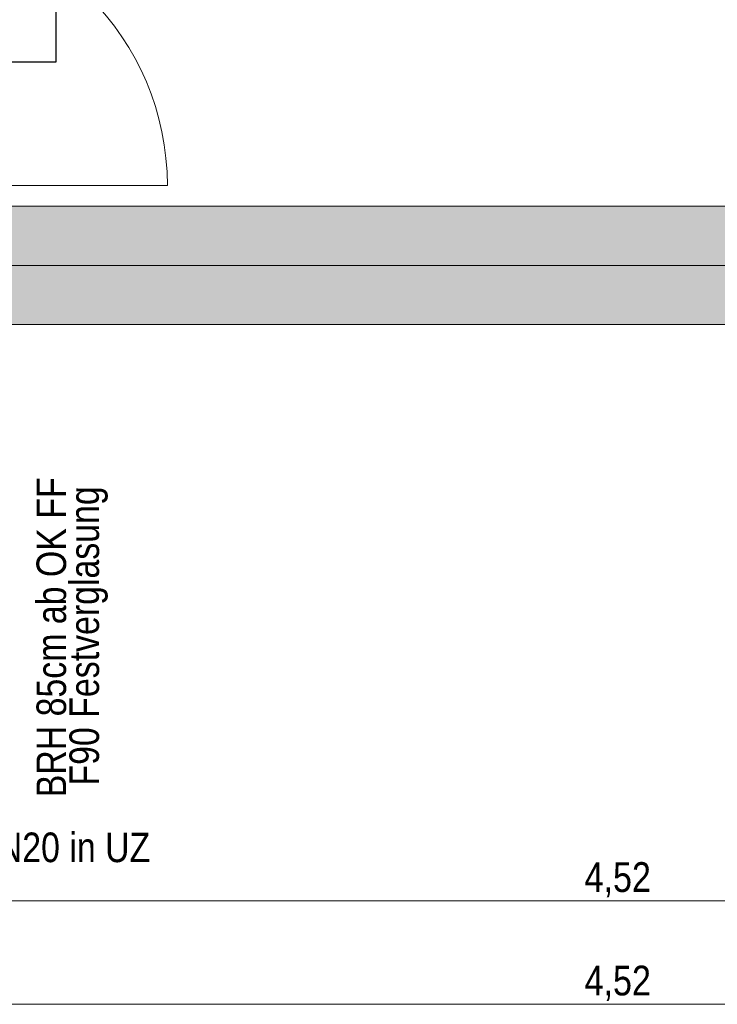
# Model space of a CAD drawing. Extents: x -620 to 300, y 62 to 1112.
# Tile 19 of 95: x -447 to -400, y 559 to 626. Entities that reach past the tile are written whole.
import ezdxf
from ezdxf.lldxf.tags import DXFTag

# ---------------------------------------------------------------- set-up
doc = ezdxf.new("R2010")
doc.units = 0
doc.layers.get('0').update_dxf_attribs({"lineweight": 13})
for name, color, linetype, lineweight, true_color in [('30 -33 Aussenwände- 7 Fassade_ Elemente', 7, 'Continuous', 9, 0x00aacc), ('30 -34 Innenwände- 4 Türen_Fenster', 7, 'Continuous', 15, 0x9955ff), ('30 -35 Decken- 1 Konstruktion-Träger- Stahlbeton', 7, 'grob-A06G9S5M8I', 13, 0x33aa00), ('70 -76 Bemaßung- 2 Allgemein', 9, 'Continuous', 5, 0x808080), ('E_Leerrohr_Detailnummer', 1, 'Continuous', 25, 0xff0000), ('iwb_Schraffur_Unterzug', 7, 'Continuous', 5, 0xffffcc)]:
    doc.layers.add(name, color=color, linetype=linetype, lineweight=lineweight, true_color=true_color)
doc.layers.add('70 -71 Achsen- 1 Gebäudeachsen', color=7, linetype='STRICHPUNKT2-A06G9S5N8I', lineweight=18)
doc.layers.add('Detailelementbeschriftung', color=7, linetype='Continuous', lineweight=9)
doc.styles.get("Standard").update_dxf_attribs({"font": 'ARIALN.TTF'})
tags = doc.linetypes.add('grob-A06G9S5M8I', pattern=[14, 3, -8, 3]).pattern_tags.tags
tags[8:9] = [DXFTag(74, 4), DXFTag(75, 0), DXFTag(340, '0'), DXFTag(46, 0.0), DXFTag(50, 0.0), DXFTag(44, 0.0), DXFTag(45, 0.0)]
tags[6:7] = [DXFTag(74, 4), DXFTag(75, 0), DXFTag(340, '0'), DXFTag(46, 0.0), DXFTag(50, 0.0), DXFTag(44, 0.0), DXFTag(45, 0.0)]
tags[4:5] = [DXFTag(74, 4), DXFTag(75, 0), DXFTag(340, '0'), DXFTag(46, 0.0), DXFTag(50, 0.0), DXFTag(44, 0.0), DXFTag(45, 0.0)]
tags = doc.linetypes.add('STRICHPUNKT2-A06G9S5N8I', pattern=[12.7, 6.35, -3.175, 0, -3.175]).pattern_tags.tags
tags[10:11] = [DXFTag(74, 4), DXFTag(75, 0), DXFTag(340, '0'), DXFTag(46, 0.0), DXFTag(50, 0.0), DXFTag(44, 0.0), DXFTag(45, 0.0)]
tags[8:9] = [DXFTag(74, 4), DXFTag(75, 0), DXFTag(340, '0'), DXFTag(46, 0.0), DXFTag(50, 0.0), DXFTag(44, 0.0), DXFTag(45, 0.0)]
tags[6:7] = [DXFTag(74, 4), DXFTag(75, 0), DXFTag(340, '0'), DXFTag(46, 0.0), DXFTag(50, 0.0), DXFTag(44, 0.0), DXFTag(45, 0.0)]
tags[4:5] = [DXFTag(74, 4), DXFTag(75, 0), DXFTag(340, '0'), DXFTag(46, 0.0), DXFTag(50, 0.0), DXFTag(44, 0.0), DXFTag(45, 0.0)]

# ---------------------------------------------------------------- blocks, each defined once
blk = doc.blocks.new('Referenz-A06G9S5P8I')
at = {"layer": '30 -34 Innenwände- 4 Türen_Fenster', "color": 0, "linetype": 'grob-A06G9S5M8I', "lineweight": -2, "ltscale": 0.13}
blk.add_line((-454.749, 614.874), (-436.749, 614.874), dxfattribs=at)
blk.add_ellipse((-454.749, 614.874), major_axis=(18, 0), ratio=1, start_param=0, end_param=1.570796, dxfattribs=at)
at = {"layer": '30 -35 Decken- 1 Konstruktion-Träger- Stahlbeton', "color": 0, "lineweight": -2}
for p, q in [((-451.549, 613.474), (35.451, 613.474)), ((-451.549, 605.474), (35.451, 605.474))]:
    blk.add_line(p, q, dxfattribs=at)
at = {"layer": '70 -71 Achsen- 1 Gebäudeachsen', "color": 0, "linetype": 'STRICHPUNKT2-A06G9S5N8I', "lineweight": -2, "ltscale": 0.13}
blk.add_line((-538.631, 609.453), (76.533, 609.453), dxfattribs=at)
at = {"layer": '70 -76 Bemaßung- 2 Allgemein', "color": 0, "linetype": 'Continuous', "lineweight": -2, "ltscale": 0.13}
for p, q in [((-362.21, 566.474), (-450.489, 566.474)), ((-362.21, 559.474), (-450.489, 559.474))]:
    blk.add_line(p, q, dxfattribs=at)
at = {"layer": '30 -33 Aussenwände- 7 Fassade_ Elemente', "color": 0, "linetype": 'ByBlock', "lineweight": -2, "ltscale": 0.13, "char_height": 2, "attachment_point": 1, "rotation": 90}
for s, insert in [('{\\fArial Narrow;BRH 85cm ab OK FF}', (-445.601, 573.483)), ('{\\fArial Narrow;F90 Festverglasung}', (-443.372, 574.275))]:
    blk.add_mtext(s, dxfattribs=dict(at, insert=insert))
at = {"layer": '70 -76 Bemaßung- 2 Allgemein', "color": 0, "linetype": 'Continuous', "lineweight": -2, "ltscale": 0.13, "char_height": 2.01377, "attachment_point": 1}
for insert in [(-408.522, 569.09), (-408.522, 562.09)]:
    blk.add_mtext('{\\fArial Narrow;4,52}', dxfattribs=dict(at, insert=insert))
blk = doc.blocks.new('Referenz-A06G9S5R8I')
at = {"layer": 'iwb_Schraffur_Unterzug', "linetype": 'Continuous', "ltscale": 0.13}
for points in [[(-538.631, 613.453), (76.533, 613.453), (76.533, 607.295)], [(-538.631, 613.453), (76.533, 607.295), (-538.631, 609.79)], [(-538.631, 609.79), (76.533, 607.295), (76.533, 605.453)], [(-538.631, 609.79), (76.533, 605.453), (-538.631, 605.453)]]:
    blk.add_solid(points, dxfattribs=at)
blk = doc.blocks.new('Polygon-A06G9S5Z8I')
at = {"color": 0, "linetype": 'ByBlock', "lineweight": -2, "ltscale": 0.25}
for p, q in [((-483.776, 646.541), (-444.305, 646.541)), ((-483.776, 623.208), (-483.776, 646.541)), ((-444.305, 646.541), (-444.305, 623.208)), ((-444.305, 623.208), (-483.776, 623.208))]:
    blk.add_line(p, q, dxfattribs=at)
blk = doc.blocks.new('Einzeiliger Text-A06G9SEZ8I')
at = {"color": 0, "lineweight": -2, "insert": (-449.872, 571.094), "char_height": 2, "attachment_point": 1}
blk.add_mtext('{\\fArial Narrow;DN20 in UZ}', dxfattribs=at)

msp = doc.modelspace()

# ---------------------------------------------------------------- block references
at = {"color": 8, "lineweight": 13, "ltscale": 0.13, "true_color": 0x808080}
msp.add_blockref('Referenz-A06G9S5P8I', (0, 0), dxfattribs=at)
at = {"color": 8, "lineweight": 25, "ltscale": 0.25, "true_color": 0x808080}
msp.add_blockref('Referenz-A06G9S5R8I', (0, 0), dxfattribs=at)
at = {"layer": 'Detailelementbeschriftung', "ltscale": 0.13}
msp.add_blockref('Einzeiliger Text-A06G9SEZ8I', (0, 0), dxfattribs=at)
at = {"layer": 'E_Leerrohr_Detailnummer', "ltscale": 0.25}
msp.add_blockref('Polygon-A06G9S5Z8I', (0, 0), dxfattribs=at)

doc.saveas('drawing.dxf')
